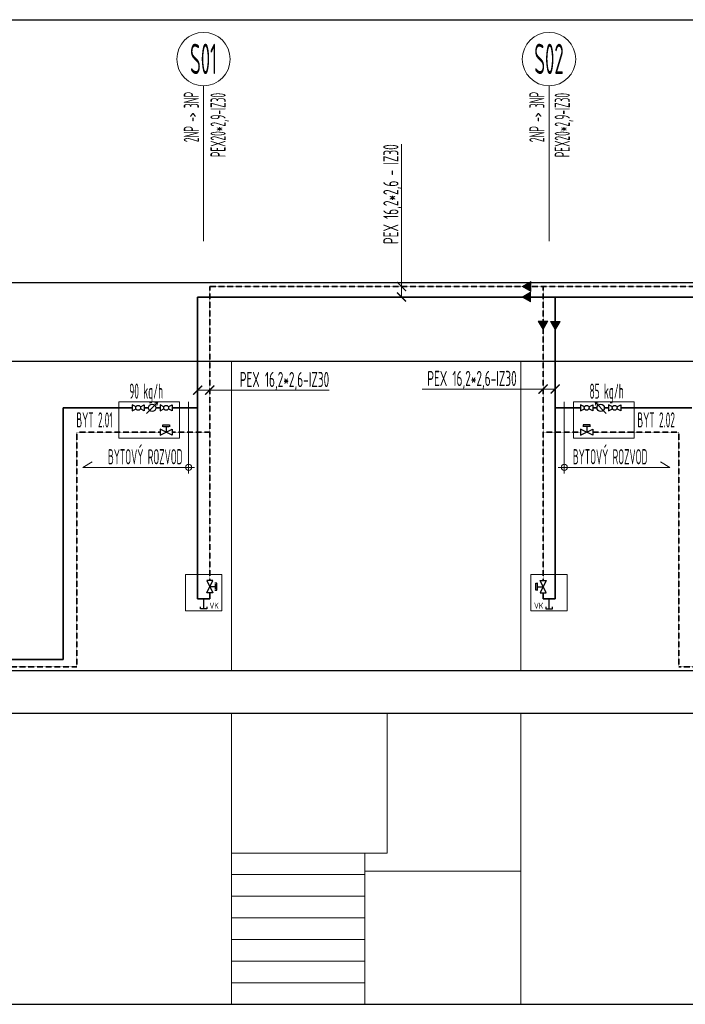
# Model space of a CAD drawing. Header units: millimetres. Extents: x -727 to 69715, y -15705 to 98123.
# Tile 26 of 256: x 5792 to 11279, y -15705 to -7589. Entities that reach past the tile are written whole.
import ezdxf
from ezdxf.enums import TextEntityAlignment as Align

# ---------------------------------------------------------------- set-up
doc = ezdxf.new("R2010")
doc.units = ezdxf.units.MM
doc.linetypes.add('phl_thick', pattern=[0])
doc.linetypes.add('VERDECKT', pattern=[9.525, 6.35, -3.175])
for name, color, linetype, lineweight in [('JS_VYT_POPIS - OBECNĚ', 7, 'Continuous', 5), ('UT_KOTY - DIMENZE', 7, 'Continuous', 5), ('UT_POTRUBI - PŘÍVOD', 1, 'Continuous', 35), ('UT_SCHÉMA_POPIS', 7, 'VERDECKT', 5), ('UT_SCHÉMA_PŘÍVOD', 10, 'Continuous', 35), ('UT_SCHÉMA_SYMBOLY', 7, 'Continuous', 25), ('UT_SCHÉMA_ZPÁTEČKA', 172, 'VERDECKT', 35), ('UT_ZAŘÍZENÍ - ZDROJ', 3, 'Continuous', 35), ('VZT_50 POPIS - OBECNE', 7, 'Continuous', 5)]:
    doc.layers.add(name, color=color, linetype=linetype, lineweight=lineweight)
doc.styles.add('ISO 2.5', font='isocp.shx', dxfattribs={"width": 0.8, "height": 2.5})
doc.styles.add('ISOCP 2.5', font='isocp.shx', dxfattribs={"width": 0.6, "height": 2.5})
doc.styles.add('VZT_POPIS', font='isocp.shx', dxfattribs={"width": 0.6, "height": 125})

# ---------------------------------------------------------------- blocks, each defined once
blk = doc.blocks.new('_ArchTick')
at = {"color": 0, "linetype": 'ByBlock', "const_width": 0.15}
blk.add_lwpolyline([(-0.5, -0.5), (0.5, 0.5)], dxfattribs=at)

msp = doc.modelspace()

# ---------------------------------------------------------------- hatches: boundary and pattern name
at = {"layer": 'VZT_50 POPIS - OBECNE', "linetype": 'phl_thick'}
h = msp.add_hatch(color=256, dxfattribs=at)
h.dxf.hatch_style = 1
h.paths.add_polyline_path([(10004.7, -9748.6), (9935.4, -9788.6), (10004.7, -9828.6)])
h = msp.add_hatch(color=256, dxfattribs=at)
h.dxf.hatch_style = 1
h.paths.add_polyline_path([(10003, -9835.7), (9933.7, -9875.7), (10003, -9915.7)])
h = msp.add_hatch(color=256, dxfattribs=at)
h.dxf.hatch_style = 1
h.paths.add_polyline_path([(10066.7, -10074.1), (10106.7, -10143.4), (10146.7, -10074.1)])
h = msp.add_hatch(color=256, dxfattribs=at)
h.dxf.hatch_style = 1
h.paths.add_polyline_path([(10166.7, -10075.8), (10206.7, -10145.1), (10246.7, -10075.8)])

# ---------------------------------------------------------------- linework, layer by layer
for p, q in [((-727.4, -7589.4), (68024.3, -7589.4)), ((-727.4, -9754.7), (68024.3, -9754.7)), ((-727.4, -10404.7), (68024.3, -10404.7)), ((-727.4, -12954.7), (68024.3, -12954.7)), ((-727.4, -13304.7), (68024.3, -13304.7)), ((-727.4, -15704.7), (68024.3, -15704.7))]:
    msp.add_line(p, q)
at = {"layer": 'JS_VYT_POPIS - OBECNĚ'}
for p, q in [((7307.2, -9416.1), (7307.2, -8134.2)), ((10155.6, -9416.1), (10155.6, -8134.2))]:
    msp.add_line(p, q, dxfattribs=at)
for centre in [(7307.2, -7914.2), (10155.6, -7914.2)]:
    msp.add_circle(centre, 220, dxfattribs=at)
at = {"layer": 'UT_KOTY - DIMENZE'}
for points in [[(8939.4, -9481.1), (8939.4, -8616)], [(8939.4, -9788.6), (8939.4, -9481.1)], [(8939.4, -9875.7), (8939.4, -9481.1)], [(7258.9, -10642.4), (7538.3, -10642.4)], [(7358.9, -10642.4), (7538.3, -10642.4)], [(7538.3, -10642.4), (8343.4, -10642.4)], [(9109.1, -10633.8), (9914.1, -10633.8)], [(10106.7, -10633.8), (9914.1, -10633.8)], [(10206.7, -10633.8), (9914.1, -10633.8)]]:
    msp.add_lwpolyline(points, dxfattribs=at)
at = {"layer": 'UT_POTRUBI - PŘÍVOD'}
for p, q in [((6718.7, -10788), (6150.5, -10788)), ((6150.5, -10788), (6150.5, -12862.8)), ((6949.2, -10788), (6913.9, -10788)), ((7049.2, -10788), (7258.9, -10788)), ((10416.5, -10788), (10206.7, -10788)), ((10516.5, -10788), (10551.7, -10788)), ((10747, -10788), (11332.1, -10788)), ((6150.5, -12862.8), (-114.4, -12862.8))]:
    msp.add_line(p, q, dxfattribs=at)
at = {"layer": 'UT_SCHÉMA_PŘÍVOD'}
for p, q in [((7258.9, -9875.7), (39959, -9875.7)), ((7258.9, -9875.7), (7258.9, -12363)), ((10206.7, -9875.7), (10206.7, -12363)), ((6818.7, -10788), (6853.9, -10788)), ((10647, -10788), (10611.7, -10788)), ((7358.9, -12363), (7358.9, -12313)), ((10106.7, -12363), (10106.7, -12313)), ((7258.9, -12363), (7358.9, -12363)), ((10206.7, -12363), (10106.7, -12363))]:
    msp.add_line(p, q, dxfattribs=at)
at = {"layer": 'UT_SCHÉMA_SYMBOLY'}
for p, q in [((6750.8, -10779), (6718.7, -10763)), ((6718.7, -10763), (6718.7, -10813)), ((6786.6, -10779), (6818.7, -10763)), ((6818.7, -10763), (6818.7, -10813)), ((6981.3, -10779), (6949.2, -10763)), ((6949.2, -10763), (6949.2, -10813)), ((7017.1, -10779), (7049.2, -10763)), ((7049.2, -10763), (7049.2, -10813)), ((10448.6, -10779), (10416.5, -10763)), ((10416.5, -10763), (10416.5, -10813)), ((10484.4, -10779), (10516.5, -10763)), ((10516.5, -10763), (10516.5, -10813)), ((10679.1, -10779), (10647, -10763)), ((10647, -10763), (10647, -10813)), ((10714.8, -10779), (10747, -10763)), ((10747, -10763), (10747, -10813)), ((6718.7, -10813), (6750.8, -10796.9)), ((6818.7, -10813), (6786.6, -10796.9)), ((6949.2, -10813), (6981.3, -10796.9)), ((7049.2, -10813), (7017.1, -10796.9)), ((10416.5, -10813), (10448.6, -10796.9)), ((10516.5, -10813), (10484.4, -10796.9)), ((10647, -10813), (10679.1, -10796.9)), ((10747, -10813), (10714.8, -10796.9)), ((6970.6, -10945.8), (6970.6, -10928.9)), ((6970.6, -10928.9), (7027.7, -10928.9)), ((6978.2, -10942), (7020.2, -10942)), ((6999.2, -10942), (6999.2, -10988)), ((7027.7, -10928.9), (7027.7, -10945.8)), ((10495.1, -10928.9), (10437.9, -10928.9)), ((10437.9, -10928.9), (10437.9, -10945.8)), ((10487.5, -10942), (10445.5, -10942)), ((10466.5, -10942), (10466.5, -10988)), ((10495.1, -10945.8), (10495.1, -10928.9)), ((6949.2, -11013), (7049.2, -10963)), ((7049.2, -11013), (6949.2, -10963)), ((6949.2, -10963), (6949.2, -11013)), ((7049.2, -10963), (7049.2, -11013)), ((10516.5, -11013), (10416.5, -10963)), ((10416.5, -11013), (10516.5, -10963)), ((10416.5, -10963), (10416.5, -11013)), ((10516.5, -10963), (10516.5, -11013)), ((7333.9, -12313), (7383.9, -12213)), ((7333.9, -12213), (7383.9, -12313)), ((7383.9, -12213), (7333.9, -12213)), ((7418, -12234.4), (7401.1, -12234.4)), ((7404.9, -12284), (7404.9, -12242)), ((7418, -12291.5), (7418, -12234.4)), ((10047.6, -12291.5), (10047.6, -12234.4)), ((10047.6, -12234.4), (10064.5, -12234.4)), ((10060.7, -12284), (10060.7, -12242)), ((10131.7, -12313), (10081.7, -12213)), ((10131.7, -12213), (10081.7, -12313)), ((10081.7, -12213), (10131.7, -12213)), ((7383.9, -12313), (7333.9, -12313)), ((7404.9, -12263), (7358.9, -12263)), ((7401.1, -12291.5), (7418, -12291.5)), ((10064.5, -12291.5), (10047.6, -12291.5)), ((10060.7, -12263), (10106.7, -12263)), ((10081.7, -12313), (10131.7, -12313)), ((7308.9, -12444.8), (7308.9, -12363)), ((10156.7, -12444.8), (10156.7, -12363)), ((7281.9, -12444.8), (7281.9, -12428.8)), ((7335.9, -12444.8), (7281.9, -12444.8)), ((7335.9, -12428.8), (7335.9, -12444.8)), ((10129.7, -12428.8), (10129.7, -12444.8)), ((10129.7, -12444.8), (10183.7, -12444.8)), ((10183.7, -12444.8), (10183.7, -12428.8))]:
    msp.add_line(p, q, dxfattribs=at)
for centre, radius in [((6768.7, -10788), 20), ((6883.9, -10788), 30), ((6999.2, -10788), 20), ((10466.5, -10788), 20), ((10581.7, -10788), 30), ((10697, -10788), 20)]:
    msp.add_circle(centre, radius, dxfattribs=at)
at = {"layer": 'UT_SCHÉMA_ZPÁTEČKA', "ltscale": 0.3}
for p, q in [((7358.9, -9788.6), (39850.4, -9788.6)), ((7358.9, -9788.6), (7358.9, -12213)), ((10106.7, -9788.6), (10106.7, -12213)), ((6949.2, -10988), (6263.1, -10988)), ((6263.1, -10988), (6263.1, -12922.7)), ((7049.2, -10988), (7358.9, -10988)), ((10416.5, -10988), (10106.7, -10988)), ((10516.5, -10988), (11226.7, -10988)), ((11226.7, -10988), (11226.7, -12922.7)), ((6263.1, -12922.7), (-181.5, -12922.7)), ((11226.7, -12922.7), (17051, -12922.7))]:
    msp.add_line(p, q, dxfattribs=at)
at = {"layer": 'UT_ZAŘÍZENÍ - ZDROJ', "linetype": 'Continuous', "lineweight": 5}
for p, q in [((7108.9, -10738), (6608.9, -10738)), ((6608.9, -10738), (6608.9, -11038)), ((7108.9, -11038), (7108.9, -10738)), ((10356.7, -11038), (10356.7, -10738)), ((10356.7, -10738), (10856.7, -10738)), ((10856.7, -10738), (10856.7, -11038)), ((6608.9, -11038), (7108.9, -11038)), ((10856.7, -11038), (10356.7, -11038)), ((7458.9, -12163), (7158.9, -12163)), ((7158.9, -12163), (7158.9, -12463)), ((7458.9, -12463), (7458.9, -12163)), ((10006.7, -12463), (10006.7, -12163)), ((10006.7, -12163), (10306.7, -12163)), ((10306.7, -12163), (10306.7, -12463)), ((7158.9, -12463), (7458.9, -12463)), ((10306.7, -12463), (10006.7, -12463))]:
    msp.add_line(p, q, dxfattribs=at)
at = {"layer": 'VZT_50 POPIS - OBECNE', "linetype": 'phl_thick'}
for p, q in [((10004.7, -9748.6), (9935.4, -9788.6)), ((9935.4, -9788.6), (10004.7, -9828.6)), ((10004.7, -9828.6), (10004.7, -9748.6)), ((10003, -9835.7), (9933.7, -9875.7)), ((9933.7, -9875.7), (10003, -9915.7)), ((10003, -9915.7), (10003, -9835.7)), ((10066.7, -10074.1), (10106.7, -10143.4)), ((10146.7, -10074.1), (10066.7, -10074.1)), ((10106.7, -10143.4), (10146.7, -10074.1)), ((10166.7, -10075.8), (10206.7, -10145.1)), ((10246.7, -10075.8), (10166.7, -10075.8)), ((10206.7, -10145.1), (10246.7, -10075.8)), ((7538.1, -10404.7), (7538.1, -12954.7)), ((9922.5, -10404.7), (9922.5, -12954.7)), ((6837.7, -10834.2), (6930.2, -10741.7)), ((6837.7, -10834.2), (6930.2, -10741.7)), ((6930.2, -10741.7), (6903.4, -10748.9)), ((6930.2, -10741.7), (6923, -10768.5)), ((7183.9, -11329.1), (7183.9, -10738)), ((10281.7, -11329.1), (10281.7, -10738)), ((10628, -10834.2), (10535.5, -10741.7)), ((10535.5, -10741.7), (10562.2, -10748.9)), ((10628, -10834.2), (10535.5, -10741.7)), ((10535.5, -10741.7), (10542.6, -10768.5)), ((6312.7, -11279.1), (6390.6, -11234.1)), ((7233.9, -11279.1), (6312.7, -11279.1)), ((10231.7, -11279.1), (11153, -11279.1)), ((11153, -11279.1), (11075.1, -11234.1)), ((7538.1, -13304.7), (7538.1, -15704.7)), ((8822.5, -13304.7), (8822.5, -14457.8)), ((9922.5, -13304.7), (9922.5, -15704.7)), ((7538.1, -14457.8), (8638.1, -14457.8)), ((8638.1, -14457.8), (8822.5, -14457.8)), ((8638.1, -14457.8), (8638.1, -15704.7)), ((7538.1, -14635.9), (8638.1, -14635.9)), ((9922.5, -14607.8), (8638.1, -14607.8)), ((7538.1, -14814.1), (8638.1, -14814.1)), ((7538.1, -14992.2), (8638.1, -14992.2)), ((7538.1, -15170.3), (8638.1, -15170.3)), ((7538.1, -15348.4), (8638.1, -15348.4)), ((7538.1, -15526.6), (8638.1, -15526.6)), ((7538.1, -15526.6), (8638.1, -15526.6))]:
    msp.add_line(p, q, dxfattribs=at)
for centre in [(7183.9, -11279.1), (10281.7, -11279.1)]:
    msp.add_circle(centre, 25, dxfattribs=at)

# ---------------------------------------------------------------- block references
at = {"layer": 'UT_KOTY - DIMENZE', "xscale": 75, "yscale": 75, "zscale": 75}
for p, rotation in [((8939.4, -9788.6), 270), ((8939.4, -9875.7), 270), ((7258.9, -10642.4), 180), ((7358.9, -10642.4), 180)]:
    msp.add_blockref('_ArchTick', p, dxfattribs=dict(at, rotation=rotation))
for p in [(10106.7, -10633.8), (10206.7, -10633.8)]:
    msp.add_blockref('_ArchTick', p, dxfattribs=at)

# ---------------------------------------------------------------- texts
at = {"layer": 'JS_VYT_POPIS - OBECNĚ', "style": 'VZT_POPIS', "width": 0.5}
for s, p in [('S01', (7307.2, -7912.7)), ('S02', (10155.6, -7912.7))]:
    msp.add_text(s, height=250, dxfattribs=at).set_placement(p, align=Align.MIDDLE_CENTER)
for s, p in [('2NP -> 3NP', (7307.2, -8184.2)), ('2NP -> 3NP', (10155.6, -8184.2)), ('PEX20*2,9-IZ30', (7527.2, -8193.1)), ('PEX20*2,9-IZ30', (10364.9, -8193.4))]:
    msp.add_text(s, height=125, rotation=90, dxfattribs=at).set_placement(p, align=Align.BOTTOM_RIGHT)
for s, p in [('90 kg/h', (6834.8, -10751.2)), ('85 kg/h', (10630.9, -10751.2))]:
    msp.add_text(s, height=125, dxfattribs=at).set_placement(p, align=Align.BOTTOM_CENTER)
for s, p in [('BYT 2.01', (6558.9, -10888)), ('BYT 2.02', (11194.2, -10888))]:
    msp.add_text(s, height=125, dxfattribs=at).set_placement(p, align=Align.MIDDLE_RIGHT)
for p in [(7133.9, -11291.6), (10966.5, -11291.6)]:
    msp.add_text('BYTOVÝ ROZVOD', height=125, dxfattribs=at).set_placement(p, align=Align.BOTTOM_RIGHT)
at = {"layer": 'UT_KOTY - DIMENZE', "insert": (8789.4, -8616), "char_height": 125, "attachment_point": 3, "rotation": 90, "style": 'ISOCP 2.5'}
msp.add_mtext('PEX 16,2*2,6 - IZ30', dxfattribs=at)
at = {"layer": 'UT_KOTY - DIMENZE', "char_height": 125, "attachment_point": 3, "style": 'ISOCP 2.5'}
for insert in [(8343.4, -10492.4), (9889.1, -10483.8)]:
    msp.add_mtext('PEX 16,2*2,6-IZ30', dxfattribs=dict(at, insert=insert))
at = {"layer": 'UT_SCHÉMA_POPIS', "style": 'ISO 2.5', "width": 0.8}
for p in [(7395, -12459.8), (10070.6, -12459.8)]:
    msp.add_text('VK', height=50, dxfattribs=at).set_placement(p, align=Align.BOTTOM_CENTER)

doc.saveas('drawing.dxf')
